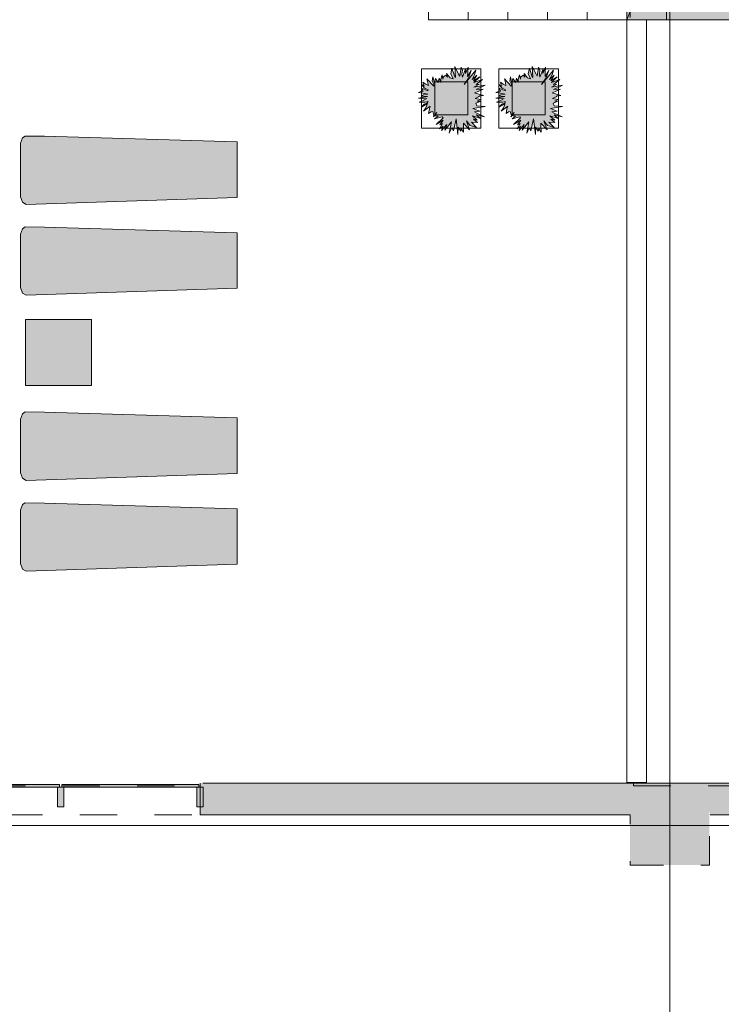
# Model space of a CAD drawing. Header units: millimetres. Extents: x -14761 to 157739, y -22400 to 107990.
# Tile 164 of 190: x 121080 to 126390, y 16646 to 24100. Entities that reach past the tile are written whole.
import ezdxf

# ---------------------------------------------------------------- set-up
doc = ezdxf.new("R2010")
doc.units = ezdxf.units.MM
doc.header["$MEASUREMENT"] = 0
doc.linetypes.add('Wipeout_Contour', pattern=[1000, 0, -1000])
doc.linetypes.add('Штриховая', pattern=[564.444447, 282.222223, -282.222223])
for name, color, linetype in [('Интерьер - лежаки 2', 7, 'Continuous'), ('Интерьер - Мебель', 7, 'Continuous'), ('Конструктив - Колонны', 7, 'Continuous'), ('Конструктив - Лестницы в бассейны', 7, 'Continuous'), ('Конструктив - Навесные Стены', 7, 'Continuous'), ('Конструктив - стены бассейнов жб нов', 7, 'Continuous'), ('Конструктив - Стены Блок 200 нов', 7, 'Continuous'), ('Элемент Модели - Зона', 7, 'Continuous'), ('Элемент Модели - Оси', 7, 'Continuous')]:
    doc.layers.add(name, color=color, linetype=linetype)

msp = doc.modelspace()

# ---------------------------------------------------------------- hatches: boundary and pattern name
at = {"layer": 'Интерьер - лежаки 2', "linetype": 'Continuous', "lineweight": 0, "true_color": 0xffffff}
for points in [[(121267.6, 23217.1), (121122.4, 23218.9), (121101, 23204.8), (121086.5, 23164.1), (121086.4, 22759.2), (121101, 22717.4), (121127.8, 22700.7), (122726.5, 22754.1), (122726.5, 23174.1)], [(121267.6, 22529.7), (121122.4, 22531.5), (121101, 22517.4), (121086.5, 22476.7), (121086.4, 22071.8), (121101, 22030), (121127.8, 22013.3), (122726.5, 22066.7), (122726.5, 22486.7)], [(121624.5, 21830), (121124.5, 21830), (121124.5, 21330), (121624.5, 21330)], [(121267.6, 21128.4), (121122.4, 21130.3), (121101, 21116.2), (121086.5, 21075.4), (121086.4, 20670.6), (121101, 20628.7), (121127.8, 20612), (122726.5, 20665.4), (122726.5, 21085.4)], [(121267.6, 20441), (121122.4, 20442.9), (121101, 20428.8), (121086.5, 20388), (121086.4, 19983.2), (121101, 19941.3), (121127.8, 19924.6), (122726.5, 19978), (122726.5, 20398)]]:
    msp.add_hatch(color=7, dxfattribs=at).paths.add_polyline_path(points)
at = {"layer": 'Интерьер - Мебель', "linetype": 'Continuous', "lineweight": 0, "true_color": 0xffffff}
for points in [[(124539.3, 23449), (124531.2, 23468.3), (124565, 23481.9), (124543.2, 23482.3), (124569.8, 23496.5), (124526.3, 23502.8), (124552.9, 23516.2), (124561.4, 23524.6), (124590.3, 23525.7), (124522.6, 23546.3), (124549, 23557), (124586.7, 23572.9), (124534.1, 23570.7), (124568.2, 23587.4), (124602.3, 23604.3), (124517.4, 23588.2), (124559.4, 23610.7), (124533.8, 23608.8), (124581.9, 23647), (124518.2, 23625.6), (124561.4, 23667.2), (124514.5, 23637), (124539.8, 23679.5), (124503.2, 23646.5), (124523.3, 23683.2), (124532.6, 23717.7), (124444.2, 23608.8), (124476.4, 23657.7), (124497.6, 23714.3), (124469.7, 23671.1), (124470.7, 23697.8), (124473.7, 23741.2), (124453.4, 23693.3), (124454.6, 23728.9), (124430.2, 23663.8), (124427, 23688.5), (124430, 23717.4), (124420.2, 23741.2), (124410.6, 23672), (124401.8, 23687.7), (124373.3, 23744.6), (124377.8, 23662.6), (124370.4, 23674.9), (124351.4, 23733.4), (124343.2, 23690.1), (124360.9, 23651.9), (124336.8, 23659.5), (124310.6, 23692.8), (124316.5, 23664.9), (124305.4, 23679.3), (124286.5, 23668.3), (124283.6, 23650), (124277.2, 23682), (124267.1, 23648.6), (124267.2, 23624.6), (124254.1, 23657.4), (124246.9, 23623.4), (124225.7, 23654.8), (124218.1, 23619.4), (124207.3, 23668.3), (124202.7, 23634), (124215, 23608.6), (124214.2, 23596.7), (124161.7, 23651.4), (124170.1, 23621.6), (124173.4, 23601.1), (124152.7, 23611.5), (124131.4, 23626.8), (124140.5, 23596.9), (124120.9, 23608.8), (124144.3, 23580.4), (124171.6, 23569.3), (124168.7, 23561.4), (124122.1, 23580.7), (124133.6, 23559.2), (124122.1, 23558.3), (124098.1, 23548.2), (124131.1, 23543.2), (124168.9, 23535.8), (124135.3, 23531.3), (124120.9, 23520.1), (124165.4, 23517.6), (124097.7, 23506.1), (124132.9, 23500.3), (124160.2, 23504.5), (124128, 23485.4), (124102.9, 23475.2), (124149.7, 23476.3), (124170.4, 23480.1), (124164.9, 23471.2), (124142.1, 23459.4), (124120.7, 23438.5), (124167.1, 23464.9), (124154.9, 23432.7), (124137.2, 23408), (124187.2, 23445.8), (124181.2, 23424), (124174.9, 23388.8), (124192.9, 23402.3), (124206.1, 23404.5), (124214.8, 23373.9), (124210.9, 23364.5), (124236.5, 23398.3), (124225.4, 23372.7), (124246.9, 23370.6), (124220, 23349), (124278.5, 23365.2), (124284.3, 23357.4), (124230.8, 23306), (124286.1, 23340.1), (124260.1, 23304.6), (124281, 23314.2), (124258.1, 23274.2), (124285.2, 23294.2), (124273.1, 23261.6), (124312.1, 23306.8), (124296.8, 23262.8), (124347.9, 23327.9), (124330.8, 23240.2), (124349.5, 23280.3), (124363.3, 23259.4), (124382.1, 23350.5), (124396.3, 23231.5), (124398, 23285.7), (124418.6, 23256.3), (124421.6, 23273.4), (124439.9, 23247.5), (124438.3, 23317.9), (124485, 23266.7), (124461.4, 23333.5), (124488.2, 23299), (124537.6, 23282.7), (124499.1, 23324.6), (124544.6, 23321.4), (124513.3, 23347.4), (124543.4, 23338.3), (124506.2, 23373), (124568.5, 23353), (124537.8, 23378.8), (124598.7, 23365.2), (124539, 23392.6), (124522.3, 23402.8), (124561.4, 23408.5), (124510, 23427), (124603, 23443.5)], [(125125.5, 23449), (125117.4, 23468.3), (125151.3, 23481.9), (125129.4, 23482.3), (125156.1, 23496.5), (125112.5, 23502.8), (125139.1, 23516.2), (125147.7, 23524.6), (125176.5, 23525.7), (125108.8, 23546.3), (125135.3, 23557), (125172.9, 23572.9), (125120.3, 23570.7), (125154.4, 23587.4), (125188.5, 23604.3), (125103.6, 23588.2), (125145.6, 23610.7), (125120, 23608.8), (125168.1, 23647), (125104.4, 23625.6), (125147.7, 23667.2), (125100.7, 23637), (125126.1, 23679.5), (125089.4, 23646.5), (125109.5, 23683.2), (125118.8, 23717.7), (125030.4, 23608.8), (125062.6, 23657.7), (125083.8, 23714.3), (125055.9, 23671.1), (125056.9, 23697.8), (125059.9, 23741.2), (125039.6, 23693.3), (125040.8, 23728.9), (125016.4, 23663.8), (125013.2, 23688.5), (125016.2, 23717.4), (125006.4, 23741.2), (124996.9, 23672), (124988.1, 23687.7), (124959.5, 23744.6), (124964, 23662.6), (124956.6, 23674.9), (124937.6, 23733.4), (124929.4, 23690.1), (124947.1, 23651.9), (124923, 23659.5), (124896.8, 23692.8), (124902.8, 23664.9), (124891.7, 23679.3), (124872.7, 23668.3), (124869.8, 23650), (124863.4, 23682), (124853.3, 23648.6), (124853.5, 23624.6), (124840.3, 23657.4), (124833.1, 23623.4), (124811.9, 23654.8), (124804.3, 23619.4), (124793.5, 23668.3), (124788.9, 23634), (124801.2, 23608.6), (124800.4, 23596.7), (124747.9, 23651.4), (124756.3, 23621.6), (124759.6, 23601.1), (124738.9, 23611.5), (124717.6, 23626.8), (124726.7, 23596.9), (124707.1, 23608.8), (124730.5, 23580.4), (124757.8, 23569.3), (124754.9, 23561.4), (124708.3, 23580.7), (124719.8, 23559.2), (124708.3, 23558.3), (124684.3, 23548.2), (124717.3, 23543.2), (124755.1, 23535.8), (124721.5, 23531.3), (124707.1, 23520.1), (124751.7, 23517.6), (124684, 23506.1), (124719.2, 23500.3), (124746.4, 23504.5), (124714.3, 23485.4), (124689.1, 23475.2), (124735.9, 23476.3), (124756.6, 23480.1), (124751.1, 23471.2), (124728.4, 23459.4), (124707, 23438.5), (124753.3, 23464.9), (124741.1, 23432.7), (124723.4, 23408), (124773.4, 23445.8), (124767.4, 23424), (124761.1, 23388.8), (124779.1, 23402.3), (124792.3, 23404.5), (124801, 23373.9), (124797.1, 23364.5), (124822.7, 23398.3), (124811.6, 23372.7), (124833.1, 23370.6), (124806.2, 23349), (124864.7, 23365.2), (124870.5, 23357.4), (124817, 23306), (124872.3, 23340.1), (124846.3, 23304.6), (124867.2, 23314.2), (124844.4, 23274.2), (124871.4, 23294.2), (124859.3, 23261.6), (124898.4, 23306.8), (124883.1, 23262.8), (124934.2, 23327.9), (124917.1, 23240.2), (124935.7, 23280.3), (124949.5, 23259.4), (124968.3, 23350.5), (124982.5, 23231.5), (124984.2, 23285.7), (125004.8, 23256.3), (125007.9, 23273.4), (125026.1, 23247.5), (125024.5, 23317.9), (125071.2, 23266.7), (125047.7, 23333.5), (125074.4, 23299), (125123.9, 23282.7), (125085.4, 23324.6), (125130.9, 23321.4), (125099.5, 23347.4), (125129.7, 23338.3), (125092.4, 23373), (125154.7, 23353), (125124.1, 23378.8), (125184.9, 23365.2), (125125.2, 23392.6), (125108.5, 23402.8), (125147.6, 23408.5), (125096.3, 23427), (125189.2, 23443.5)]]:
    msp.add_hatch(color=7, dxfattribs=at).paths.add_polyline_path(points)
at = {"layer": 'Конструктив - Колонны', "linetype": 'Continuous', "lineweight": 0, "true_color": 0x000000}
for points in [[(125700, 18100.1), (125700, 18080.1), (126300, 18080.1), (126300, 18100.1)], [(125700, 18075.1), (125700, 17700.1), (126300, 17700.1), (126300, 18080.1), (125700, 18080.1)]]:
    msp.add_hatch(color=18, dxfattribs=at).paths.add_polyline_path(points)
at = {"layer": 'Конструктив - Навесные Стены', "linetype": 'Continuous', "lineweight": 0, "true_color": 0x000000}
for points in [[(120400, 18310), (120400, 18290), (121380, 18290), (121380, 18310)], [(121365, 18140), (121415, 18140), (121415, 18290), (121365, 18290)], [(121400, 18310), (121400, 18290), (122434.6, 18290), (122434.6, 18310)], [(122419.6, 18140), (122469.6, 18140), (122469.6, 18290), (122419.6, 18290)]]:
    msp.add_hatch(color=18, dxfattribs=at).paths.add_polyline_path(points)
at = {"layer": 'Конструктив - Стены Блок 200 нов', "linetype": 'Continuous', "lineweight": 0, "true_color": 0x000000}
for points in [[(122445, 18080.1), (122465, 18080.1), (122465, 18100.1), (122465, 18320.1), (122445, 18320.1)], [(141013, 18320.1), (122465, 18320.1), (122465, 18300.1), (141013, 18300.1)], [(122465, 18100.1), (125700, 18100.1), (125700, 18300.1), (122465, 18300.1)], [(126300, 18300.1), (126300, 18100.1), (134700, 18100.1), (134700, 18300.1)], [(122465, 18100.1), (122465, 18080.1), (125700, 18080.1), (125700, 18100.1)], [(126305, 18080.1), (134700, 18080.1), (134700, 18100.1), (126305, 18100.1)]]:
    msp.add_hatch(color=18, dxfattribs=at).paths.add_polyline_path(points)

# ---------------------------------------------------------------- linework, layer by layer
at = {"layer": 'Интерьер - лежаки 2', "color": 7, "linetype": 'Continuous', "lineweight": 15}
for p, q in [((121124.5, 21330), (121124.5, 21830)), ((121124.5, 21830), (121624.5, 21830)), ((121624.5, 21830), (121624.5, 21330)), ((121624.5, 21330), (121124.5, 21330))]:
    msp.add_line(p, q, dxfattribs=at)
at = {"layer": 'Интерьер - лежаки 2', "color": 7, "linetype": 'Continuous', "lineweight": 15, "flags": 128}
for points in [[(121267.6, 23217.1), (121122.4, 23218.9), (121101, 23204.8), (121086.5, 23164.1), (121086.4, 22759.2), (121101, 22717.4), (121127.8, 22700.7), (122726.5, 22754.1), (122726.5, 23174.1)], [(121267.6, 22529.7), (121122.4, 22531.5), (121101, 22517.4), (121086.5, 22476.7), (121086.4, 22071.8), (121101, 22030), (121127.8, 22013.3), (122726.5, 22066.7), (122726.5, 22486.7)], [(121267.6, 21128.4), (121122.4, 21130.3), (121101, 21116.2), (121086.5, 21075.4), (121086.4, 20670.6), (121101, 20628.7), (121127.8, 20612), (122726.5, 20665.4), (122726.5, 21085.4)], [(121267.6, 20441), (121122.4, 20442.9), (121101, 20428.8), (121086.5, 20388), (121086.4, 19983.2), (121101, 19941.3), (121127.8, 19924.6), (122726.5, 19978), (122726.5, 20398)]]:
    msp.add_lwpolyline(points, close=True, dxfattribs=at)
at = {"layer": 'Интерьер - Мебель', "color": 7, "linetype": 'Continuous', "lineweight": 15}
for p, q in [((124120.8, 23729.1), (124120.8, 23279.1)), ((124570.8, 23729.1), (124120.8, 23729.1)), ((124570.8, 23279.1), (124570.8, 23729.1)), ((124707, 23729.1), (124707, 23279.1)), ((125157, 23729.1), (124707, 23729.1)), ((125157, 23279.1), (125157, 23729.1)), ((124220.8, 23629.1), (124220.8, 23379.1)), ((124470.8, 23629.1), (124220.8, 23629.1)), ((124470.8, 23379.1), (124470.8, 23629.1)), ((124807, 23629.1), (124807, 23379.1)), ((125057, 23629.1), (124807, 23629.1)), ((125057, 23379.1), (125057, 23629.1)), ((124220.8, 23379.1), (124470.8, 23379.1)), ((124807, 23379.1), (125057, 23379.1)), ((124120.8, 23279.1), (124570.8, 23279.1)), ((124707, 23279.1), (125157, 23279.1))]:
    msp.add_line(p, q, dxfattribs=at)
at = {"layer": 'Интерьер - Мебель', "color": 7, "linetype": 'Continuous', "lineweight": 15, "flags": 128}
for points in [[(124539.3, 23449), (124603, 23443.5), (124510, 23427), (124561.4, 23408.5), (124522.3, 23402.8), (124539, 23392.6), (124598.7, 23365.2), (124537.8, 23378.8), (124568.5, 23353), (124506.2, 23373), (124543.4, 23338.3), (124513.3, 23347.4), (124544.6, 23321.4), (124499.1, 23324.6), (124537.6, 23282.7), (124488.2, 23299), (124461.4, 23333.5), (124485, 23266.7), (124438.3, 23317.9), (124439.9, 23247.5), (124421.6, 23273.4), (124418.6, 23256.3), (124398, 23285.7), (124396.3, 23231.5), (124382.1, 23350.5), (124363.3, 23259.4), (124349.5, 23280.3), (124330.8, 23240.2), (124347.9, 23327.9), (124296.8, 23262.8), (124312.1, 23306.8), (124273.1, 23261.6), (124285.2, 23294.2), (124258.1, 23274.2), (124281, 23314.2), (124260.1, 23304.6), (124286.1, 23340.1), (124230.8, 23306), (124284.3, 23357.4), (124278.5, 23365.2), (124220, 23349), (124246.9, 23370.6), (124225.4, 23372.7), (124236.5, 23398.3), (124210.9, 23364.5), (124214.8, 23373.9), (124206.1, 23404.5), (124192.9, 23402.3), (124174.9, 23388.8), (124181.2, 23424), (124187.2, 23445.8), (124137.2, 23408), (124154.9, 23432.7), (124167.1, 23464.9), (124120.7, 23438.5), (124142.1, 23459.4), (124164.9, 23471.2), (124170.4, 23480.1), (124149.7, 23476.3), (124102.9, 23475.2), (124128, 23485.4), (124160.2, 23504.5), (124132.9, 23500.3), (124097.7, 23506.1), (124165.4, 23517.6), (124120.9, 23520.1), (124135.3, 23531.3), (124168.9, 23535.8), (124131.1, 23543.2), (124098.1, 23548.2), (124122.1, 23558.3), (124133.6, 23559.2), (124122.1, 23580.7), (124168.7, 23561.4), (124171.6, 23569.3), (124144.3, 23580.4), (124120.9, 23608.8), (124140.5, 23596.9), (124131.4, 23626.8), (124152.7, 23611.5), (124173.4, 23601.1), (124170.1, 23621.6), (124161.7, 23651.4), (124214.2, 23596.7), (124215, 23608.6), (124202.7, 23634), (124207.3, 23668.3), (124218.1, 23619.4), (124225.7, 23654.8), (124246.9, 23623.4), (124254.1, 23657.4), (124267.2, 23624.6), (124267.1, 23648.6), (124277.2, 23682), (124283.6, 23650), (124286.5, 23668.3), (124305.4, 23679.3), (124316.5, 23664.9), (124310.6, 23692.8), (124336.8, 23659.5), (124360.9, 23651.9), (124343.2, 23690.1), (124351.4, 23733.4), (124370.4, 23674.9), (124377.8, 23662.6), (124373.3, 23744.6), (124401.8, 23687.7), (124410.6, 23672), (124420.2, 23741.2), (124430, 23717.4), (124427, 23688.5), (124430.2, 23663.8), (124454.6, 23728.9), (124453.4, 23693.3), (124473.7, 23741.2), (124470.7, 23697.8), (124469.7, 23671.1), (124497.6, 23714.3), (124476.4, 23657.7), (124444.2, 23608.8), (124532.6, 23717.7), (124523.3, 23683.2), (124503.2, 23646.5), (124539.8, 23679.5), (124514.5, 23637), (124561.4, 23667.2), (124518.2, 23625.6), (124581.9, 23647), (124533.8, 23608.8), (124559.4, 23610.7), (124517.4, 23588.2), (124602.3, 23604.3), (124568.2, 23587.4), (124534.1, 23570.7), (124586.7, 23572.9), (124549, 23557), (124522.6, 23546.3), (124590.3, 23525.7), (124561.4, 23524.6), (124552.9, 23516.2), (124526.3, 23502.8), (124569.8, 23496.5), (124543.2, 23482.3), (124565, 23481.9), (124531.2, 23468.3)], [(125125.5, 23449), (125189.2, 23443.5), (125096.3, 23427), (125147.6, 23408.5), (125108.5, 23402.8), (125125.2, 23392.6), (125184.9, 23365.2), (125124.1, 23378.8), (125154.7, 23353), (125092.4, 23373), (125129.7, 23338.3), (125099.5, 23347.4), (125130.9, 23321.4), (125085.4, 23324.6), (125123.9, 23282.7), (125074.4, 23299), (125047.7, 23333.5), (125071.2, 23266.7), (125024.5, 23317.9), (125026.1, 23247.5), (125007.9, 23273.4), (125004.8, 23256.3), (124984.2, 23285.7), (124982.5, 23231.5), (124968.3, 23350.5), (124949.5, 23259.4), (124935.7, 23280.3), (124917.1, 23240.2), (124934.2, 23327.9), (124883.1, 23262.8), (124898.4, 23306.8), (124859.3, 23261.6), (124871.4, 23294.2), (124844.4, 23274.2), (124867.2, 23314.2), (124846.3, 23304.6), (124872.3, 23340.1), (124817, 23306), (124870.5, 23357.4), (124864.7, 23365.2), (124806.2, 23349), (124833.1, 23370.6), (124811.6, 23372.7), (124822.7, 23398.3), (124797.1, 23364.5), (124801, 23373.9), (124792.3, 23404.5), (124779.1, 23402.3), (124761.1, 23388.8), (124767.4, 23424), (124773.4, 23445.8), (124723.4, 23408), (124741.1, 23432.7), (124753.3, 23464.9), (124707, 23438.5), (124728.4, 23459.4), (124751.1, 23471.2), (124756.6, 23480.1), (124735.9, 23476.3), (124689.1, 23475.2), (124714.3, 23485.4), (124746.4, 23504.5), (124719.2, 23500.3), (124684, 23506.1), (124751.7, 23517.6), (124707.1, 23520.1), (124721.5, 23531.3), (124755.1, 23535.8), (124717.3, 23543.2), (124684.3, 23548.2), (124708.3, 23558.3), (124719.8, 23559.2), (124708.3, 23580.7), (124754.9, 23561.4), (124757.8, 23569.3), (124730.5, 23580.4), (124707.1, 23608.8), (124726.7, 23596.9), (124717.6, 23626.8), (124738.9, 23611.5), (124759.6, 23601.1), (124756.3, 23621.6), (124747.9, 23651.4), (124800.4, 23596.7), (124801.2, 23608.6), (124788.9, 23634), (124793.5, 23668.3), (124804.3, 23619.4), (124811.9, 23654.8), (124833.1, 23623.4), (124840.3, 23657.4), (124853.5, 23624.6), (124853.3, 23648.6), (124863.4, 23682), (124869.8, 23650), (124872.7, 23668.3), (124891.7, 23679.3), (124902.8, 23664.9), (124896.8, 23692.8), (124923, 23659.5), (124947.1, 23651.9), (124929.4, 23690.1), (124937.6, 23733.4), (124956.6, 23674.9), (124964, 23662.6), (124959.5, 23744.6), (124988.1, 23687.7), (124996.9, 23672), (125006.4, 23741.2), (125016.2, 23717.4), (125013.2, 23688.5), (125016.4, 23663.8), (125040.8, 23728.9), (125039.6, 23693.3), (125059.9, 23741.2), (125056.9, 23697.8), (125055.9, 23671.1), (125083.8, 23714.3), (125062.6, 23657.7), (125030.4, 23608.8), (125118.8, 23717.7), (125109.5, 23683.2), (125089.4, 23646.5), (125126.1, 23679.5), (125100.7, 23637), (125147.7, 23667.2), (125104.4, 23625.6), (125168.1, 23647), (125120, 23608.8), (125145.6, 23610.7), (125103.6, 23588.2), (125188.5, 23604.3), (125154.4, 23587.4), (125120.3, 23570.7), (125172.9, 23572.9), (125135.3, 23557), (125108.8, 23546.3), (125176.5, 23525.7), (125147.7, 23524.6), (125139.1, 23516.2), (125112.5, 23502.8), (125156.1, 23496.5), (125129.4, 23482.3), (125151.3, 23481.9), (125117.4, 23468.3)]]:
    msp.add_lwpolyline(points, close=True, dxfattribs=at)
at = {"layer": 'Конструктив - Колонны', "color": 7, "linetype": 'Continuous', "lineweight": 15}
for p, q in [((126000, 18080.1), (126000, 18380.1)), ((125920, 18000.1), (125620, 18000.1)), ((126080, 18000.1), (126380, 18000.1)), ((126000, 17920.1), (126000, 17620.1))]:
    msp.add_line(p, q, dxfattribs=at)
msp.add_point((126000, 18000.1), dxfattribs=at)
at = {"layer": 'Конструктив - Лестницы в бассейны', "color": 7, "linetype": 'Continuous', "lineweight": 15}
for p, q in [((124175, 24100), (124175, 25600)), ((124475, 25600), (124475, 24100)), ((124475, 24100), (124475, 25600)), ((124775, 25600), (124775, 24100)), ((124775, 24100), (124775, 25600)), ((125075, 25600), (125075, 24100)), ((125075, 24100), (125075, 25600)), ((125375, 25600), (125375, 24100)), ((125375, 24100), (125375, 25600)), ((125975, 25600), (125975, 24100)), ((124475, 24100), (124175, 24100)), ((124775, 24100), (124475, 24100)), ((125075, 24100), (124775, 24100)), ((125375, 24100), (125075, 24100))]:
    msp.add_line(p, q, dxfattribs=at)
at = {"layer": 'Конструктив - Навесные Стены', "color": 7, "linetype": 'Continuous', "lineweight": 15}
for p, q in [((121365, 18290), (121365, 18140)), ((121415, 18290), (121365, 18290)), ((121415, 18290), (121415, 18140)), ((122419.6, 18290), (122419.6, 18140)), ((122469.6, 18290), (122419.6, 18290)), ((122469.6, 18290), (122469.6, 18140)), ((121415, 18140), (121365, 18140)), ((122469.6, 18140), (122419.6, 18140))]:
    msp.add_line(p, q, dxfattribs=at)
at = {"layer": 'Конструктив - Навесные Стены', "color": 7, "linetype": 'Continuous', "lineweight": 15, "flags": 128}
for points in [[(120400, 18310), (120400, 18290), (121380, 18290), (121380, 18310)], [(121400, 18310), (121400, 18290), (122434.6, 18290), (122434.6, 18310)]]:
    msp.add_lwpolyline(points, close=True, dxfattribs=at)
at = {"layer": 'Конструктив - Стены Блок 200 нов', "color": 7, "linetype": 'Continuous', "lineweight": 15}
for p in [(122445, 18320.1), (122445, 18320.1), (122465, 18080.1), (122465, 18080.1)]:
    msp.add_line(p, (122445, 18080.1), dxfattribs=at)
at = {"layer": 'Конструктив - Стены Блок 200 нов', "color": 7, "linetype": 'Continuous', "lineweight": 15, "flags": 128}
for points in [[(141013, 18320.1), (122465, 18320.1)], [(122465, 18080.1), (125700, 18080.1)], [(126305, 18080.1), (134700, 18080.1)]]:
    msp.add_lwpolyline(points, dxfattribs=at)
at = {"layer": 'Элемент Модели - Зона', "color": 7, "linetype": 'Штриховая', "lineweight": 15, "flags": 128}
for points in [[(120850, 18309.2), (120850, 18300.1), (122410, 18300.1), (122410, 18320.1), (125725, 18320.1), (125725, 24100), (125700, 24100), (125700, 25600), (125725, 25600), (125725, 26250), (125650, 26250), (125650, 27750), (125725, 27750), (125725, 28400), (125700, 28400), (125700, 29900), (125725, 29900), (125725, 35700), (125700, 35700), (125700, 36300), (126300, 36300), (126300, 35825), (134700, 35825), (134700, 36300), (135300, 36300), (135300, 35825), (141025, 35825), (141025, 45000), (138380.7, 45000), (135300, 45000), (135300, 44700), (134700, 44700), (134700, 45000), (126300, 45000), (126300, 44700), (125700, 44700), (125700, 45000), (122696.3, 45000), (122696.3, 42752.3), (124332.5, 42752.3), (124332.5, 39578.1), (122696.3, 39578.1), (122696.3, 37205.1), (120850, 37205.1)], [(125725, 18300.1), (141025, 18300.1), (141025, 27000), (126350, 27000), (126350, 26250), (125725, 26250)], [(117320.1, 18080.1), (117320.1, 9300), (125700, 9300), (125700, 9300.1), (126300, 9300.1), (126300, 9300), (134680, 9300), (134680, 18080.1), (126300, 18080.1), (126300, 17700.1), (125700, 17700.1), (125700, 18080.1)]]:
    msp.add_lwpolyline(points, close=True, dxfattribs=at)
at = {"layer": 'Элемент Модели - Оси', "color": 7, "linetype": 'Continuous', "lineweight": 15}
for p, q in [((126000, 92200), (126000, -1975)), ((-12760.6, 18000), (155650, 18000))]:
    msp.add_line(p, q, dxfattribs=at)

# ---------------------------------------------------------------- next in the draw order: wipeouts: each hides what was drawn before it
at = {"color": 254, "linetype": 'Wipeout_Contour', "lineweight": 0, "ltscale": 509962.417959}
msp.add_wipeout([(125675, 24100), (125675, 18325.1), (125687.5, 18325.1), (125687.5, 24100)], dxfattribs=at).dxf.layer = 'Конструктив - стены бассейнов жб нов'
at = {"color": 254, "linetype": 'Wipeout_Contour', "lineweight": 0, "ltscale": 510504.628362}
msp.add_wipeout([(125825, 18325.1), (125825, 24100), (125812.5, 24100), (125812.5, 18325.1)], dxfattribs=at).dxf.layer = 'Конструктив - стены бассейнов жб нов'

# ---------------------------------------------------------------- next in the draw order: wipeouts: each hides what was drawn before it
at = {"color": 254, "linetype": 'Wipeout_Contour', "lineweight": 0, "ltscale": 510011.709126}
msp.add_wipeout([(125687.5, 24100), (125687.5, 18325.1), (125700, 18325.1), (125700, 24100)], dxfattribs=at).dxf.layer = 'Конструктив - стены бассейнов жб нов'
at = {"color": 254, "linetype": 'Wipeout_Contour', "lineweight": 0, "ltscale": 510455.33582}
msp.add_wipeout([(125812.5, 18325.1), (125812.5, 24100), (125800, 24100), (125800, 18325.1)], dxfattribs=at).dxf.layer = 'Конструктив - стены бассейнов жб нов'

# ---------------------------------------------------------------- next in the draw order: wipeouts: each hides what was drawn before it
at = {"color": 254, "linetype": 'Wipeout_Contour', "lineweight": 0, "ltscale": 510233.522051}
msp.add_wipeout([(125700, 24100), (125700, 18325.1), (125800, 18325.1), (125800, 24100)], dxfattribs=at).dxf.layer = 'Конструктив - стены бассейнов жб нов'

# ---------------------------------------------------------------- next in the draw order: hatches: boundary and pattern name
at = {"layer": 'Конструктив - Колонны', "linetype": 'Continuous', "lineweight": 0, "true_color": 0x000000}
msp.add_hatch(color=18, dxfattribs=at).paths.add_polyline_path([(125700, 18100.1), (126300, 18100.1), (126300, 18300.1), (125700, 18300.1)])
at = {"layer": 'Конструктив - Лестницы в бассейны', "linetype": 'Continuous', "lineweight": 5, "true_color": 0xcccccc}
msp.add_hatch(color=254, dxfattribs=at).paths.add_polyline_path([(126650, 24100), (126650, 25600), (125675, 25600), (125675, 24100)])

# ---------------------------------------------------------------- next in the draw order: linework, layer by layer
at = {"layer": 'Конструктив - Лестницы в бассейны', "color": 7, "linetype": 'Continuous', "lineweight": 15}
for p, q in [((125675, 25600), (125675, 24100)), ((125675, 24100), (125675, 25600)), ((125975, 24850), (125675, 24100)), ((125675, 24100), (125375, 24100)), ((125975, 24100), (125675, 24100))]:
    msp.add_line(p, q, dxfattribs=at)
at = {"layer": 'Конструктив - Лестницы в бассейны', "color": 7, "linetype": 'Continuous', "lineweight": 15, "flags": 128}
msp.add_lwpolyline([(126650, 24100), (125675, 24100), (125675, 25600), (126650, 25600)], close=True, dxfattribs=at)
at = {"layer": 'Конструктив - стены бассейнов жб нов', "color": 7, "linetype": 'Continuous', "lineweight": 15}
for p, q in [((125675, 18325.1), (125687.5, 18325.1)), ((125687.5, 18325.1), (125700, 18325.1)), ((125700, 18325.1), (125800, 18325.1)), ((125800, 18325.1), (125812.5, 18325.1)), ((125812.5, 18325.1), (125825, 18325.1))]:
    msp.add_line(p, q, dxfattribs=at)
at = {"layer": 'Конструктив - стены бассейнов жб нов', "color": 7, "linetype": 'Continuous', "lineweight": 15, "flags": 128}
for points in [[(125675, 24100), (125675, 18325.1)], [(125675, 24100), (125687.5, 24100)], [(125687.5, 24100), (125700, 24100)], [(125700, 24100), (125800, 24100)], [(125800, 24100), (125812.5, 24100)], [(125812.5, 24100), (125825, 24100)], [(125825, 18325.1), (125825, 24100)], [(125675, 18320.1), (125687.5, 18320.1)], [(125687.5, 18320.1), (125700, 18320.1)], [(125700, 18320.1), (125800, 18320.1)], [(125800, 18320.1), (125812.5, 18320.1)], [(125812.5, 18320.1), (125825, 18320.1)]]:
    msp.add_lwpolyline(points, dxfattribs=at)

doc.saveas('drawing.dxf')
